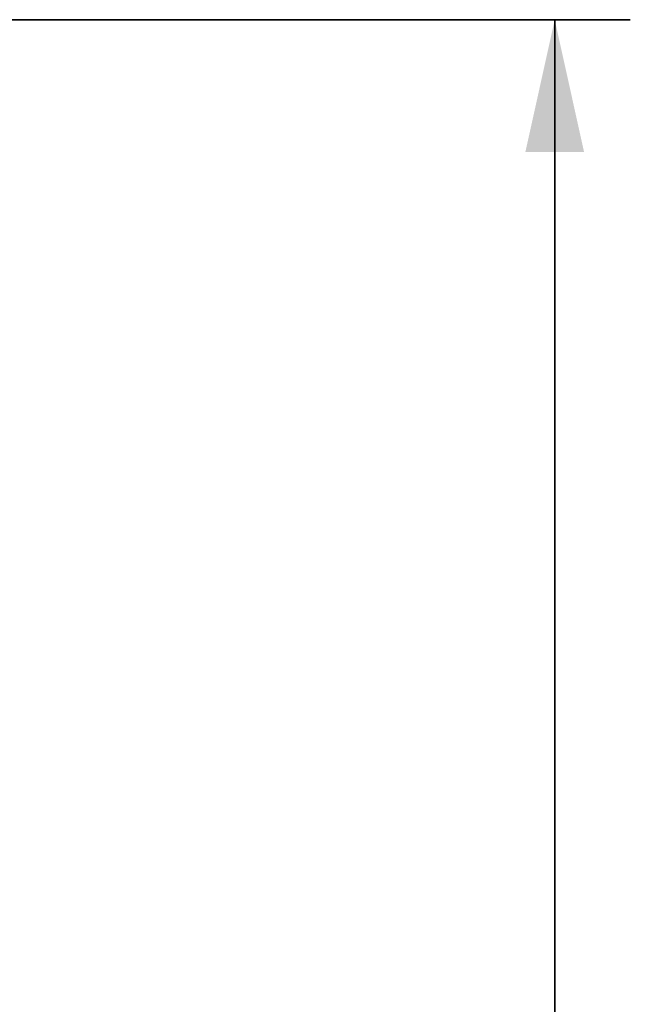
# Model space of a CAD drawing. Header units: millimetres. Extents: x 4 to 1188, y 1 to 840.
# Tile 113 of 197: x 660 to 676, y 386 to 412. Entities that reach past the tile are written whole.
import ezdxf

# ---------------------------------------------------------------- set-up
doc = ezdxf.new("R2010")
doc.units = ezdxf.units.MM
doc.layers.add('1', color=7, linetype='Continuous')
doc.styles.add('Arial Unicode MS', font='Arial Unicode MS')
doc.dimstyles.get("Standard").update_dxf_attribs({"dimtxt": 0.18, "dimasz": 0.18, "dimexe": 0.18, "dimexo": 0.0625, "dimgap": 0.09, "dimtad": 0, "dimtih": 1, "dimtoh": 1, "dimdec": 4, "dimzin": 0, "dimdsep": 46, "dimtxsty": 'Standard', "dimcen": 0.09, "dimadec": 0, "dimazin": 0, "dimtfac": 1, "dimtdec": 4, "dimtofl": 0, "dimtmove": 0, "dimatfit": 3, "dimfxl": 0, "dimtolj": 1, "dimtzin": 0, "dimarcsym": 0})

# ---------------------------------------------------------------- blocks, each defined once
blk = doc.blocks.new('_U18')
at = {"layer": '1', "color": 18, "lineweight": 35}
for p, q in [((656.344, 411.791), (676.419, 411.791)), ((674.419, 270.312), (674.419, 411.791)), ((655.701, 270.312), (676.419, 270.312))]:
    blk.add_line(p, q, dxfattribs=at)
at = {"layer": '1', "color": 18, "lineweight": 70}
for points in [[(674.419, 411.791), (675.195, 408.29), (673.643, 408.29)], [(674.419, 270.312), (673.643, 273.812), (675.195, 273.812)]]:
    blk.add_solid(points, dxfattribs=at)
at = {"layer": '1', "color": 18, "linetype": 'Continuous', "lineweight": 13, "insert": (673.665, 335.699), "char_height": 5, "attachment_point": 7, "rotation": 90, "line_spacing_factor": 1.047437, "style": 'Arial Unicode MS'}
blk.add_mtext('\\fArial Unicode MS|b0|i0;\\W1.0000;990', dxfattribs=at)

msp = doc.modelspace()

# ---------------------------------------------------------------- dimensions: what is measured, and where the dimension line sits
at = {"layer": '1', "color": 18, "linetype": 'Continuous', "lineweight": 13}
dim = msp.add_linear_dim(base=(674.4194, 411.7905), p1=(654.7007, 270.3119), p2=(655.3436, 411.7905), angle=90, dimstyle='Standard', override={"dimtxt": 5, "dimasz": 3.5, "dimexe": 2, "dimexo": 1, "dimgap": 2.5, "dimtad": 1, "dimtih": 0, "dimtoh": 0, "dimdec": 0, "dimlfac": 7, "dimzin": 8, "dimdsep": 44, "dimlunit": 2, "dimtxsty": 'Arial Unicode MS', "dimsah": 1, "dimse1": 0, "dimse2": 0, "dimsd1": 0, "dimsd2": 0, "dimclrd": 18, "dimclre": 18, "dimclrt": 18, "dimtol": 0, "dimtm": -0.1, "dimtfac": 0.4, "dimtdec": 2, "dimtofl": 1, "dimtmove": 0, "dimtzin": 8, "dimlwd": 35, "dimlwe": 35}, dxfattribs=at)
dim.commit()
dim.dimension.update_dxf_attribs({"geometry": '_U18', "text_midpoint": (674.4194, 341.0512), "dimtype": 160})

doc.saveas('drawing.dxf')
